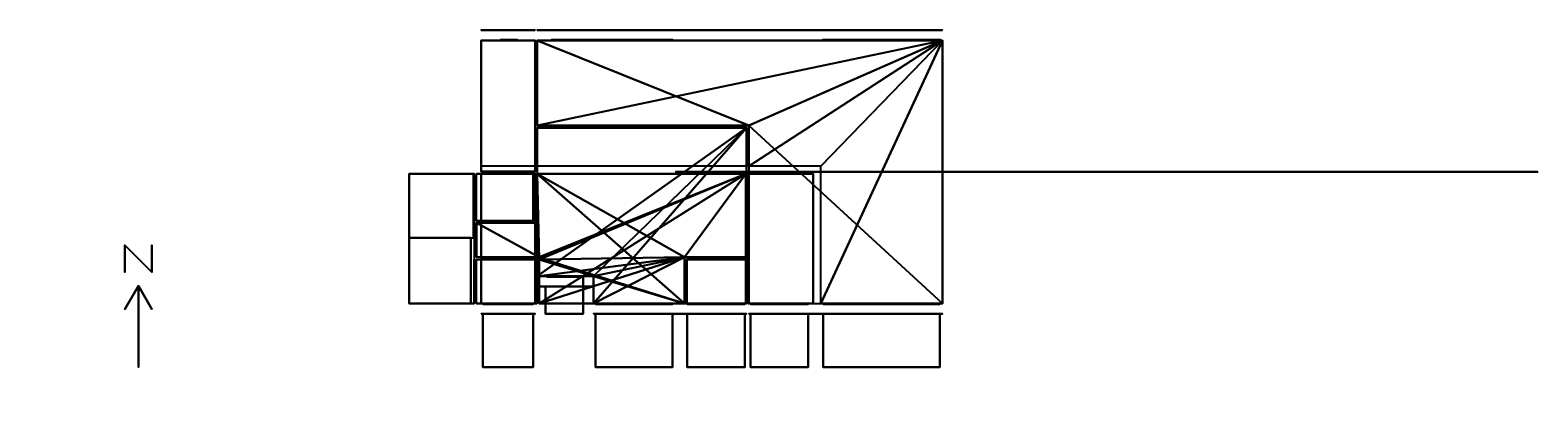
# Model space of a CAD drawing. Header units: metres. Extents: x -23.8 to 31.8, y -8.3 to 5.2.
import ezdxf

# ---------------------------------------------------------------- set-up
doc = ezdxf.new("R2010")
doc.units = ezdxf.units.M

msp = doc.modelspace()

# ---------------------------------------------------------------- linework, layer by layer
at = {"layer": '1', "color": 3}
for points in [[(-20.34811, -2.70312, 0.1), (-20.34811, -2.70312), (-20.34811, -3.70312), (-20.34811, -3.70312, 0.1)], [(-20.34811, -2.70312, 0.1), (-20.34811, -2.70312), (-19.34811, -3.70312), (-19.34811, -3.70312, 0.1)], [(-19.34811, -2.70312, 0.1), (-19.34811, -2.70312), (-19.34811, -3.70312), (-19.34811, -3.70312, 0.1)], [(-19.84811, -4.20312, 0.1), (-19.84811, -4.20312), (-20.34811, -5.06914), (-20.34811, -5.06914, 0.1)], [(-19.84811, -4.20312, 0.1), (-19.84811, -4.20312), (-19.84811, -7.20312), (-19.84811, -7.20312, 0.1)], [(-19.84811, -4.20312, 0.1), (-19.84811, -4.20312), (-19.34811, -5.06914), (-19.34811, -5.06914, 0.1)]]:
    msp.add_3dface(points, dxfattribs=at)
at = {"layer": 'Building Shading', "color": 195}
for points in [[(-4.81703, -5.2335, 3.43), (-3.41653, -5.2335, 3.43), (-3.41653, -4.2335, 3.43), (-4.81703, -4.2335, 3.43)], [(-4.81703, -4.2335, 3.43), (-3.41653, -4.2335, 3.43), (-3.41653, -5.2335, 3.43), (-4.81703, -5.2335, 3.43)], [(-4.81703, -5.2335, 3.9), (-3.41653, -5.2335, 3.9), (-3.41653, -4.2335, 3.9), (-4.81703, -4.2335, 3.9)], [(-4.81703, -4.2335, 3.9), (-3.41653, -4.2335, 3.9), (-3.41653, -5.2335, 3.9), (-4.81703, -5.2335, 3.9)]]:
    msp.add_3dface(points, dxfattribs=at)
at = {"layer": 'Z01_RECEPCION_CAFETERIA', "color": 8}
for points in [[(2.61437, 0.2075), (-5.11413, 0.2075), (-5.11413, 1.6275), (2.61437, 1.6275)], [(-5.04293, -3.23468), (-5.11383, -3.15028), (-5.11383, -0.07228)], [(-5.04293, -3.23468), (-5.11383, -0.07228), (2.59068, -0.07228)], [(-5.04293, -3.23468), (2.59068, -0.07228), (0.32238, -3.15028)], [(2.59068, -0.07228), (2.59068, -3.15028), (0.32238, -3.15028)], [(0.32238, -3.15028), (-3.03543, -3.85268), (-5.04293, -3.85268)], [(-5.04293, -3.23468), (0.32238, -3.15028), (-5.04293, -3.85268)], [(0.32238, -3.15028), (0.32238, -4.85268), (-3.03543, -4.85268)], [(0.32238, -3.15028), (-3.03543, -4.85268), (-3.03543, -3.85268)], [(2.59037, -4.8527), (0.40637, -4.8527), (0.40637, -3.2347), (2.59037, -3.2347)]]:
    msp.add_3dface(points, dxfattribs=at)
at = {"layer": 'Z01_RECEPCION_CAFETERIA', "color": 15}
for points in [[(2.6144, 1.62765, 3.43), (-5.1141, 1.62765, 3.43), (-5.1141, -3.85235, 3.43)], [(2.6144, 1.62765, 3.43), (-5.1141, -3.85235, 3.43), (-3.0356, -3.85235, 3.43)], [(2.6144, 1.62765, 3.43), (-3.0356, -3.85235, 3.43), (-3.0356, -4.85235, 3.43)], [(2.6144, 1.62765, 3.43), (-3.0356, -4.85235, 3.43), (2.6144, -4.85235, 3.43)]]:
    msp.add_3dface(points, dxfattribs=at)
at = {"layer": 'Z01_RECEPCION_CAFETERIA', "color": 43}
for points in [[(-5.11403, 1.6276, 3.43), (-5.11403, 1.6276), (-5.11403, 0.0116), (-5.11403, 0.0116, 3.43)], [(2.61457, 1.6275, 3.43), (2.61457, 1.6275), (-5.11393, 1.6275), (-5.11393, 1.6275, 3.43)], [(2.61447, -4.8525, 3.43), (2.61447, -4.8525), (2.61447, 1.6275), (2.61447, 1.6275, 3.43)], [(24.6496, 0, -7.63), (0, 0, -7.63), (0, 0, -7.93), (24.6496, 0, -7.93)], [(5.4582, 0, -8.63), (0, 0, -8.63), (0, 0, -8.93), (5.4582, 0, -8.93)], [(6.86, 0, -9.63), (0, 0, -9.63), (0, 0, -9.93), (6.86, 0, -9.93)], [(-5.11403, -0.07234, 3.43), (-5.11403, -0.07234), (-5.11403, -1.80084), (-5.11403, -1.80084, 3.43)], [(-5.11403, -1.88436, 3.43), (-5.11403, -1.88436), (-5.11403, -3.85236), (-5.11403, -3.85236, 3.43)], [(-3.41662, -3.8525, 3.43), (-3.41662, -3.8525), (-3.41662, -4.8525), (-3.41662, -4.8525, 3.43)], [(-5.11403, -4.2335, 3.43), (-5.11403, -4.2335), (-3.03553, -4.2335), (-3.03553, -4.2335, 3.43)], [(-3.03563, -5.2335, 3.43), (-3.03563, -5.2335), (2.61447, -5.2335), (2.61447, -5.2335, 3.43)]]:
    msp.add_3dface(points, dxfattribs=at)
at = {"layer": 'Z01_RECEPCION_CAFETERIA', "color": 143}
for points in [[(-4.76749, -3.8775, 2.951), (-4.76749, -3.8775, 0.049), (-3.4664, -3.8775, 0.049), (-3.4664, -3.8775, 2.951)], [(-2.95863, -4.8775, 2.923), (-2.95863, -4.8775, 0.077), (-0.12463, -4.8775, 0.077), (-0.12463, -4.8775, 2.923)], [(0.41797, -4.8775, 2.934), (0.41797, -4.8775, 0.066), (2.54847, -4.8775, 0.066), (2.54847, -4.8775, 2.934)]]:
    msp.add_3dface(points, dxfattribs=at)
at = {"layer": 'Z01_RECEPCION_CAFETERIA', "color": 13}
for points in [[(-2.95863, -7.20312, 2.5857), (-2.95863, -5.2335, 2.933), (-0.12463, -5.2335, 2.933), (-0.12463, -7.20312, 2.5857)], [(-0.12463, -7.20312, 2.5857), (-0.12463, -5.2335, 2.933), (-2.95863, -5.2335, 2.933), (-2.95863, -7.20312, 2.5857)], [(0.41797, -7.20312, 2.5967), (0.41797, -5.2335, 2.944), (2.54847, -5.2335, 2.944), (2.54847, -7.20312, 2.5967)], [(2.54847, -7.20312, 2.5967), (2.54847, -5.2335, 2.944), (0.41797, -5.2335, 2.944), (0.41797, -7.20312, 2.5967)]]:
    msp.add_3dface(points, dxfattribs=at)
at = {"layer": 'Z02_OFICINA', "color": 43}
for points in [[(14.6033, 0, -7.63), (0, 0, -7.63), (0, 0, -7.93), (14.6033, 0, -7.93)], [(2.3398, 0, -8.63), (0, 0, -8.63), (0, 0, -8.93), (2.3398, 0, -8.93)], [(1.9875, 0, -9.63), (0, 0, -9.63), (0, 0, -9.93), (1.9875, 0, -9.93)], [(3.43, 0, -10.63), (0, 0, -10.63), (0, 0, -10.93), (3.43, 0, -10.93)], [(-5.19803, -1.8846, 3.43), (-5.19803, -1.8846), (-7.18553, -1.8846), (-7.18553, -1.8846, 3.43)], [(-7.18553, -1.88478, 3.43), (-7.18553, -1.88478), (-7.18553, -2.42878), (-7.18553, -2.42878, 3.43)], [(-5.11403, -3.85236, 3.43), (-5.11403, -3.85236), (-5.11403, -1.88436), (-5.11403, -1.88436, 3.43)], [(-7.56653, -2.4288, 3.43), (-7.56653, -2.4288), (-7.56653, -4.8525), (-7.56653, -4.8525, 3.43)], [(-4.81703, -4.8525, 3.43), (-4.81703, -4.8525), (-4.81703, -4.2335), (-4.81703, -4.2335, 3.43)], [(-7.18553, -5.2335, 3.43), (-7.18553, -5.2335), (-5.19803, -5.2335), (-5.19803, -5.2335, 3.43)]]:
    msp.add_3dface(points, dxfattribs=at)
at = {"layer": 'Z02_OFICINA', "color": 15}
msp.add_3dface([(-7.18553, -1.8843, 3.43), (-7.18553, -4.8523, 3.43), (-5.19803, -4.8523, 3.43), (-5.19803, -1.8843, 3.43)], dxfattribs=at)
at = {"layer": 'Z02_OFICINA', "color": 8}
for points in [[(-5.19803, -3.1504), (-7.18553, -3.1504), (-7.18553, -1.8844), (-5.19803, -1.8844)], [(-5.19803, -4.8523), (-7.18553, -4.8523), (-7.18553, -3.2343), (-5.19803, -3.2343)]]:
    msp.add_3dface(points, dxfattribs=at)
at = {"layer": 'Z02_OFICINA', "color": 143}
for points in [[(-5.17303, -4.8265, 2.974), (-5.17303, -4.8265, 0.026), (-5.17303, -4.2595, 0.026), (-5.17303, -4.2595, 2.974)], [(-7.12453, -4.8775, 2.939), (-7.12453, -4.8775, 0.061), (-5.26219, -4.8775, 0.061), (-5.26219, -4.8775, 2.939)]]:
    msp.add_3dface(points, dxfattribs=at)
at = {"layer": 'Z02_OFICINA', "color": 13}
for points in [[(-7.12453, -7.20312, 2.6017), (-7.12453, -5.2335, 2.949), (-5.26219, -5.2335, 2.949), (-5.26219, -7.20312, 2.6017)], [(-5.26219, -7.20312, 2.6017), (-5.26219, -5.2335, 2.949), (-7.12453, -5.2335, 2.949), (-7.12453, -7.20312, 2.6017)]]:
    msp.add_3dface(points, dxfattribs=at)
at = {"layer": 'Z03_SALAS_DEPORTIVAS', "color": 43}
for points in [[(9.84782, 5.2335, 3.43), (9.84782, 5.2335), (-5.11398, 5.2335), (-5.11398, 5.2335, 3.43)], [(-5.11403, 4.8526, 3.43), (-5.11403, 4.8526), (-5.11403, 1.7116), (-5.11403, 1.7116, 3.43)], [(9.84777, -4.8525, 3.43), (9.84777, -4.8525), (9.84777, 4.8525), (9.84777, 4.8525, 3.43)], [(-5.11393, 1.6275, 3.43), (-5.11393, 1.6275), (2.61457, 1.6275), (2.61457, 1.6275, 3.43)], [(2.61447, 1.6275, 3.43), (2.61447, 1.6275), (2.61447, -4.8525), (2.61447, -4.8525, 3.43)], [(31.8448, 0, -7.63), (0, 0, -7.63), (0, 0, -7.93), (31.8448, 0, -7.93)], [(2.3785, 0, -8.63), (0, 0, -8.63), (0, 0, -8.93), (2.3785, 0, -8.93)], [(17.15, 0, -9.63), (0, 0, -9.63), (0, 0, -9.93), (17.15, 0, -9.93)], [(2.69847, -5.2335, 3.43), (2.69847, -5.2335), (9.84777, -5.2335), (9.84777, -5.2335, 3.43)]]:
    msp.add_3dface(points, dxfattribs=at)
at = {"layer": 'Z03_SALAS_DEPORTIVAS', "color": 8}
for points in [[(2.69865, 1.71157), (-5.11415, 1.71157), (-5.11415, 4.85257)], [(2.69865, 1.71157), (-5.11415, 4.85257), (9.84815, 4.85247)], [(9.84815, 4.85247), (5.35715, 0.20747), (2.69865, 0.20747)], [(2.69865, 1.71157), (9.84815, 4.85247), (2.69865, 0.20747)], [(9.84815, 4.85247), (9.84815, -4.85253), (5.35715, -4.85253)], [(9.84815, 4.85247), (5.35715, -4.85253), (5.35715, 0.20747)], [(5.07707, -4.8525), (2.69857, -4.8525), (2.69857, -0.0725), (5.07707, -0.0725)]]:
    msp.add_3dface(points, dxfattribs=at)
at = {"layer": 'Z03_SALAS_DEPORTIVAS', "color": 15}
for points in [[(9.84782, 4.8525, 3.43), (-5.11408, 4.8524, 3.43), (-5.11408, 1.7114, 3.43)], [(9.84782, 4.8525, 3.43), (-5.11408, 1.7114, 3.43), (2.69832, 1.7114, 3.43)], [(9.84782, 4.8525, 3.43), (2.69832, 1.7114, 3.43), (9.84782, -4.8525, 3.43)], [(2.69832, 1.7114, 3.43), (2.69832, -4.8525, 3.43), (9.84782, -4.8525, 3.43)]]:
    msp.add_3dface(points, dxfattribs=at)
at = {"layer": 'Z03_SALAS_DEPORTIVAS', "color": 143}
for points in [[(-0.11103, 4.8775, 2.937), (-0.11103, 4.8775, 2.063), (-4.58503, 4.8775, 2.063), (-4.58503, 4.8775, 2.937)], [(9.78477, 4.8775, 2.937), (9.78477, 4.8775, 2.063), (5.41497, 4.8775, 2.063), (5.41497, 4.8775, 2.937)], [(2.76447, -4.8775, 2.934), (2.76447, -4.8775, 0.066), (4.88574, -4.8775, 0.066), (4.88574, -4.8775, 2.934)], [(5.44408, -4.8775, 2.908), (5.44408, -4.8775, 0.092), (9.75577, -4.8775, 0.092), (9.75577, -4.8775, 2.908)]]:
    msp.add_3dface(points, dxfattribs=at)
at = {"layer": 'Z03_SALAS_DEPORTIVAS', "color": 13}
for points in [[(2.76447, -7.20312, 2.5967), (2.76447, -5.2335, 2.944), (4.88574, -5.2335, 2.944), (4.88574, -7.20312, 2.5967)], [(4.88574, -7.20312, 2.5967), (4.88574, -5.2335, 2.944), (2.76447, -5.2335, 2.944), (2.76447, -7.20312, 2.5967)], [(5.44408, -7.20312, 2.5707), (5.44408, -5.2335, 2.918), (9.75577, -5.2335, 2.918), (9.75577, -7.20312, 2.5707)], [(9.75577, -7.20312, 2.5707), (9.75577, -5.2335, 2.918), (5.44408, -5.2335, 2.918), (5.44408, -7.20312, 2.5707)]]:
    msp.add_3dface(points, dxfattribs=at)
at = {"layer": 'Z04_ZONAS_SECAS_P_1', "color": 43}
for points in [[(5.2812, 0, -7.63), (0, 0, -7.63), (0, 0, -7.93), (5.2812, 0, -7.93)], [(3.2737, 0, -8.63), (0, 0, -8.63), (0, 0, -8.93), (3.2737, 0, -8.93)], [(6.05842, 0, -9.63), (0, 0, -9.63), (0, 0, -9.93), (6.05842, 0, -9.93)], [(-5.19803, -0.07234, -0.47), (-5.19803, -0.07234, -3.5), (-5.19803, -1.80084, -3.5), (-5.19803, -1.80084, -0.47)], [(2.59057, -0.0725, -0.47), (2.59057, -0.0725, -3.5), (-5.19793, -0.0725, -3.5), (-5.19793, -0.0725, -0.47)], [(2.59047, -3.15036, -0.47), (2.59047, -3.15036, -3.5), (2.59047, -0.07236, -3.5), (2.59047, -0.07236, -0.47)], [(-7.36153, -1.8845, -0.47), (-7.36153, -1.8845, -3.5), (-7.36153, -3.1505, -3.5)], [(-7.36153, -1.8845, -0.47), (-7.36153, -3.1505, -3.5), (-7.36153, -2.429, -0.545)], [(-7.36153, -1.8845, -0.47), (-7.36153, -2.429, -0.545), (-7.36153, -2.429, -0.47)], [(-5.28193, -1.8846, -0.47), (-5.28193, -1.8846, -3.5), (-7.36143, -1.8846, -3.5), (-7.36143, -1.8846, -0.47)], [(-7.36153, -3.1505, -3.5), (-7.36153, -3.1505, -0.545), (-7.36153, -2.429, -0.545)], [(-7.36163, -3.1506, -0.47), (-7.36163, -3.1506, -3.5), (-5.12713, -3.1506, -3.5), (-5.12713, -3.1506, -0.47)], [(-5.04303, -3.23476, -0.47), (-5.04303, -3.23476, -3.5), (-5.04303, -4.85226, -3.5), (-5.04303, -4.85226, -0.47)], [(0.32237, -4.85234, -0.47), (0.32237, -4.85234, -3.5), (0.32237, -3.23484, -3.5), (0.32237, -3.23484, -0.47)], [(0.40661, -3.1506, -0.47), (0.40661, -3.1506, -3.5), (2.59061, -3.1506, -3.5), (2.59061, -3.1506, -0.47)], [(-5.04306, -4.8525, -0.545), (-5.04306, -4.8525, -3.5), (0.32234, -4.8525, -3.5)], [(-5.04306, -4.8525, -0.545), (0.32234, -4.8525, -3.5), (-3.41666, -4.8525, -0.545)], [(0.32234, -4.8525, -3.5), (0.32234, -4.8525, -0.47), (-3.41666, -4.8525, -0.47)], [(0.32234, -4.8525, -3.5), (-3.41666, -4.8525, -0.47), (-3.41666, -4.8525, -0.545)]]:
    msp.add_3dface(points, dxfattribs=at)
at = {"layer": 'Z04_ZONAS_SECAS_P_1', "color": 8}
for points in [[(-5.04308, -3.1505, -3.5), (-5.19808, -1.8845, -3.5), (-5.19808, -0.0725, -3.5)], [(-5.04308, -3.1505, -3.5), (-5.19808, -0.0725, -3.5), (2.59042, -0.0725, -3.5)], [(2.59042, -0.0725, -3.5), (0.32242, -3.1505, -3.5), (-5.04308, -4.8525, -3.5)], [(-5.04308, -3.1505, -3.5), (2.59042, -0.0725, -3.5), (-5.04308, -4.8525, -3.5)], [(2.59042, -0.0725, -3.5), (2.59042, -3.1505, -3.5), (0.32242, -3.1505, -3.5)], [(-5.04308, -3.1505, -3.5), (-7.36158, -3.1505, -3.5), (-7.36158, -1.8845, -3.5)], [(-5.04308, -3.1505, -3.5), (-7.36158, -1.8845, -3.5), (-5.19808, -1.8845, -3.5)], [(0.32242, -3.1505, -3.5), (0.32242, -4.8525, -3.5), (-5.04308, -4.8525, -3.5)]]:
    msp.add_3dface(points, dxfattribs=at)
at = {"layer": 'Z04_ZONAS_SECAS_P_1', "color": 15}
for points in [[(0.32238, -3.15028), (2.59068, -0.07228), (-5.11383, -0.07228)], [(0.32238, -4.85268), (0.32238, -3.15028), (-5.11383, -0.07228)], [(0.32238, -4.85268), (-5.11383, -0.07228), (-5.11383, -3.15028)], [(0.32238, -3.15028), (2.59068, -3.15028), (2.59068, -0.07228)], [(-5.19803, -1.8844), (-7.18553, -1.8844), (-7.18553, -3.1504), (-5.19803, -3.1504)], [(0.32238, -4.85268), (-5.11383, -3.15028), (-5.04293, -3.23468)], [(-5.04293, -3.23468), (-5.04293, -3.85268), (-3.03543, -3.85268)], [(-3.03543, -3.85268), (0.32238, -4.85268), (-5.04293, -3.23468)], [(-3.03543, -3.85268), (-3.03543, -4.85268), (0.32238, -4.85268)], [(-4.81703, -4.2335), (-4.81703, -4.8525), (-3.41653, -4.8525), (-3.41653, -4.2335)]]:
    msp.add_3dface(points, dxfattribs=at)
at = {"layer": 'Z05_VESTUARIOS_P_1', "color": 43}
for points in [[(4.805, 0, -7.63), (0, 0, -7.63), (0, 0, -7.93), (4.805, 0, -7.93)], [(2.3785, 0, -8.63), (0, 0, -8.63), (0, 0, -8.93), (2.3785, 0, -8.93)], [(-9.84803, -0.07244, -0.47), (-9.84803, -0.07244, -3.5), (-9.84803, -4.85244, -3.5)], [(-9.84803, -0.07244, -0.47), (-9.84803, -4.85244, -3.5), (-9.84803, -2.42894, -0.545)], [(-9.84803, -0.07244, -0.47), (-9.84803, -2.42894, -0.545), (-9.84803, -2.42894, -0.47)], [(-7.44553, -0.0725, -0.47), (-7.44553, -0.0725, -3.5), (-9.84803, -0.0725, -3.5), (-9.84803, -0.0725, -0.47)], [(-7.44553, -1.80076, -0.47), (-7.44553, -1.80076, -3.5), (-7.44553, -0.07226, -3.5), (-7.44553, -0.07226, -0.47)], [(2.59047, -0.07236, -0.47), (2.59047, -0.07236, -3.5), (2.59047, -3.15036, -3.5), (2.59047, -3.15036, -0.47)], [(5.07697, -0.0725, -0.47), (5.07697, -0.0725, -3.5), (2.67447, -0.0725, -3.5), (2.67447, -0.0725, -0.47)], [(5.07697, -4.8525, -0.47), (5.07697, -4.8525, -3.5), (5.07697, -0.0725, -3.5), (5.07697, -0.0725, -0.47)], [(-9.84803, -4.85244, -3.5), (-9.84803, -4.85244, -0.545), (-9.84803, -2.42894, -0.545)], [(-7.36153, -2.429, -0.47), (-7.36153, -2.429, -0.545), (-7.36153, -3.1505, -0.545)], [(-7.44553, -4.85234, -0.545), (-7.44553, -4.85234, -3.5), (-7.44553, -3.23484, -3.5), (-7.44553, -3.23484, -0.545)], [(2.67447, -3.23476, -0.47), (2.67447, -3.23476, -3.5), (2.67447, -4.85226, -3.5), (2.67447, -4.85226, -0.47)], [(-9.84803, -4.8525, -0.545), (-9.84803, -4.8525, -3.5), (-7.44553, -4.8525, -3.5), (-7.44553, -4.8525, -0.545)], [(2.67447, -4.8525, -0.47), (2.67447, -4.8525, -3.5), (5.07697, -4.8525, -3.5), (5.07697, -4.8525, -0.47)]]:
    msp.add_3dface(points, dxfattribs=at)
at = {"layer": 'Z05_VESTUARIOS_P_1', "color": 15}
for points in [[(-9.84811, -0.0725, -0.47), (-9.84811, -2.429, -0.47), (-7.46561, -2.429, -0.47), (-7.46561, -0.0725, -0.47)], [(5.07707, -0.0725), (2.69857, -0.0725), (2.69857, -4.8525), (5.07707, -4.8525)], [(-9.84803, -2.429), (-9.84803, -4.8525), (-7.56653, -4.8525), (-7.56653, -2.429)]]:
    msp.add_3dface(points, dxfattribs=at)
at = {"layer": 'Z05_VESTUARIOS_P_1', "color": 8}
for points in [[(-7.44553, -4.8525, -3.5), (-9.84803, -4.8525, -3.5), (-9.84803, -0.0725, -3.5), (-7.44553, -0.0725, -3.5)], [(5.07697, -4.8525, -3.5), (2.67447, -4.8525, -3.5), (2.67447, -0.0725, -3.5), (5.07697, -0.0725, -3.5)]]:
    msp.add_3dface(points, dxfattribs=at)
at = {"layer": 'Z06_ASEO_1', "color": 43}
for points in [[(2.2345, 0, -7.63), (0, 0, -7.63), (0, 0, -7.93), (2.2345, 0, -7.93)], [(1.9875, 0, -8.63), (0, 0, -8.63), (0, 0, -8.93), (1.9875, 0, -8.93)], [(-7.44553, -3.23484, -0.545), (-7.44553, -3.23484, -3.5), (-7.44553, -4.85234, -3.5), (-7.44553, -4.85234, -0.545)], [(-5.12713, -3.1506, -0.47), (-5.12713, -3.1506, -3.5), (-7.36163, -3.1506, -3.5), (-7.36163, -3.1506, -0.47)], [(-5.04303, -4.85226, -0.47), (-5.04303, -4.85226, -3.5), (-5.04303, -3.23476, -3.5), (-5.04303, -3.23476, -0.47)], [(-7.36153, -4.8525, -0.47), (-7.36153, -4.8525, -3.5), (-5.12703, -4.8525, -3.5), (-5.12703, -4.8525, -0.47)]]:
    msp.add_3dface(points, dxfattribs=at)
at = {"layer": 'Z06_ASEO_1', "color": 8}
msp.add_3dface([(-5.12703, -4.8525, -3.5), (-7.36153, -4.8525, -3.5), (-7.36153, -3.2345, -3.5), (-5.12703, -3.2345, -3.5)], dxfattribs=at)
at = {"layer": 'Z06_ASEO_1', "color": 15}
msp.add_3dface([(-5.19803, -3.2343), (-7.18553, -3.2343), (-7.18553, -4.8523), (-5.19803, -4.8523)], dxfattribs=at)
at = {"layer": 'Z07_ASEO_2', "color": 43}
for points in [[(2.1845, 0, -7.63), (0, 0, -7.63), (0, 0, -7.93), (2.1845, 0, -7.93)], [(2.1845, 0, -8.63), (0, 0, -8.63), (0, 0, -8.93), (2.1845, 0, -8.93)], [(0.32237, -3.23484, -0.47), (0.32237, -3.23484, -3.5), (0.32237, -4.85234, -3.5), (0.32237, -4.85234, -0.47)], [(2.59061, -3.1506, -0.47), (2.59061, -3.1506, -3.5), (0.40661, -3.1506, -3.5), (0.40661, -3.1506, -0.47)], [(2.67447, -4.85226, -0.47), (2.67447, -4.85226, -3.5), (2.67447, -3.23476, -3.5), (2.67447, -3.23476, -0.47)], [(0.40637, -4.8525, -0.47), (0.40637, -4.8525, -3.5), (2.59047, -4.8525, -3.5), (2.59047, -4.8525, -0.47)]]:
    msp.add_3dface(points, dxfattribs=at)
at = {"layer": 'Z07_ASEO_2', "color": 15}
msp.add_3dface([(2.59037, -3.2347), (0.40637, -3.2347), (0.40637, -4.8527), (2.59037, -4.8527)], dxfattribs=at)
at = {"layer": 'Z07_ASEO_2', "color": 8}
msp.add_3dface([(2.59047, -4.8525, -3.5), (0.40647, -4.8525, -3.5), (0.40647, -3.2345, -3.5), (2.59047, -3.2345, -3.5)], dxfattribs=at)
at = {"layer": 'Z08_ASEO_ACCESIBLE', "color": 43}
for points in [[(-5.19803, 5.2335, 3.43), (-5.19803, 5.2335), (-7.18553, 5.2335), (-7.18553, 5.2335, 3.43)], [(-7.18553, 4.8526, 3.43), (-7.18553, 4.8526), (-7.18553, 0.0116), (-7.18553, 0.0116, 3.43)], [(-5.11403, 1.7116, 3.43), (-5.11403, 1.7116), (-5.11403, 4.8526), (-5.11403, 4.8526, 3.43)], [(-5.11403, 0.0116, 3.43), (-5.11403, 0.0116), (-5.11403, 1.6276), (-5.11403, 1.6276, 3.43)], [(-7.18553, 0.0115, 3.43), (-7.18553, 0.0115), (-5.19803, 0.0115), (-5.19803, 0.0115, 3.43)], [(2.7, 0, -7.63), (0, 0, -7.63), (0, 0, -7.93), (2.7, 0, -7.93)]]:
    msp.add_3dface(points, dxfattribs=at)
at = {"layer": 'Z08_ASEO_ACCESIBLE', "color": 8}
msp.add_3dface([(-5.19803, 0.2075), (-7.18553, 0.2075), (-7.18553, 4.8525), (-5.19803, 4.8525)], dxfattribs=at)
at = {"layer": 'Z08_ASEO_ACCESIBLE', "color": 15}
msp.add_3dface([(-7.18553, 4.8524, 3.43), (-7.18553, 0.0114, 3.43), (-5.19803, 0.0114, 3.43), (-5.19803, 4.8524, 3.43)], dxfattribs=at)
at = {"layer": 'Z08_ASEO_ACCESIBLE', "color": 143}
msp.add_3dface([(-5.84216, 4.8775, 2.968), (-5.84216, 4.8775, 2.032), (-6.47816, 4.8775, 2.032), (-6.47816, 4.8775, 2.968)], dxfattribs=at)
at = {"layer": 'Z09_ASCENSOR', "color": 43}
for points in [[(-5.19803, 0.0115, 3.43), (-5.19803, 0.0115), (-7.18553, 0.0115), (-7.18553, 0.0115, 3.43)], [(-7.44553, -0.07226, -0.47), (-7.44553, -0.07226, -3.5), (-7.44553, -1.80076, -3.5), (-7.44553, -1.80076, -0.47)], [(-5.28183, -0.0725, -0.47), (-5.28183, -0.0725, -3.5), (-7.36133, -0.0725, -3.5), (-7.36133, -0.0725, -0.47)], [(-7.18553, -0.07274, 3.43), (-7.18553, -0.07274), (-7.18553, -1.80074), (-7.18553, -1.80074, 3.43)], [(-5.19803, -1.80084, -0.47), (-5.19803, -1.80084, -3.5), (-5.19803, -0.07234, -3.5), (-5.19803, -0.07234, -0.47)], [(-5.11403, -1.80084, 3.43), (-5.11403, -1.80084), (-5.11403, -0.07234), (-5.11403, -0.07234, 3.43)], [(-7.36143, -1.8846, -0.47), (-7.36143, -1.8846, -3.5), (-5.28193, -1.8846, -3.5), (-5.28193, -1.8846, -0.47)], [(-7.18553, -1.8846, 3.43), (-7.18553, -1.8846), (-5.19803, -1.8846), (-5.19803, -1.8846, 3.43)]]:
    msp.add_3dface(points, dxfattribs=at)
at = {"layer": 'Z09_ASCENSOR', "color": 8}
msp.add_3dface([(-5.28203, -1.8005, -3.5), (-7.36153, -1.8005, -3.5), (-7.36153, -0.0725, -3.5), (-5.28203, -0.0725, -3.5)], dxfattribs=at)
at = {"layer": 'Z09_ASCENSOR', "color": 15}
msp.add_3dface([(-7.18553, -0.0723, 3.43), (-7.18553, -1.8003, 3.43), (-5.19803, -1.8003, 3.43), (-5.19803, -0.0723, 3.43)], dxfattribs=at)

doc.saveas('drawing.dxf')
